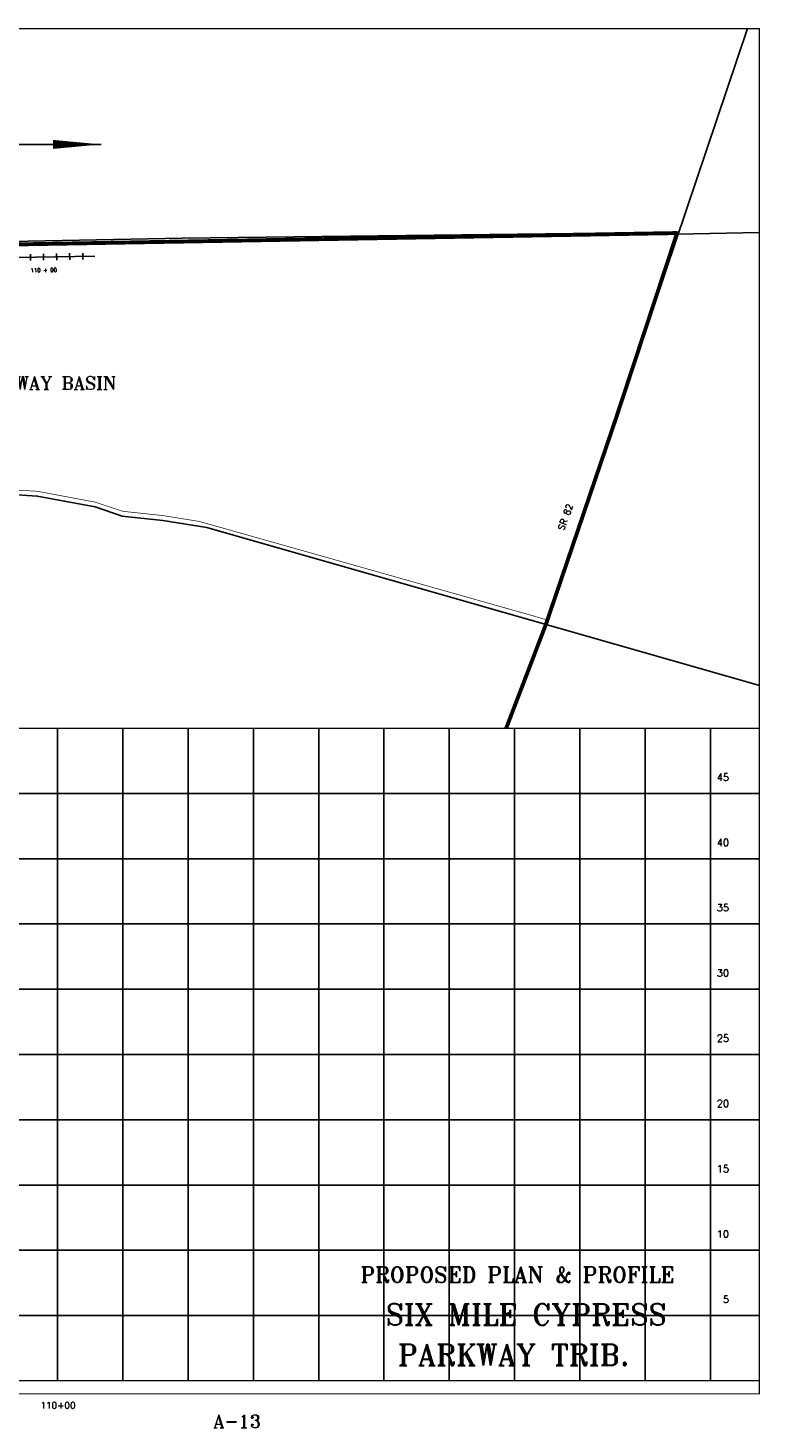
# Model space of a CAD drawing. Extents: x 236772 to 253542, y 822159 to 834586.
# Tile 5 of 5: x 247936 to 253542, y 823859 to 834586. Entities that reach past the tile are written whole.
import ezdxf
from ezdxf.enums import TextEntityAlignment as Align

# ---------------------------------------------------------------- set-up
doc = ezdxf.new("R2010")
doc.units = 0
doc.header["$LTSCALE"] = 800
for name, pattern in [('CENTER', [0]), ('DASHED', [0]), ('STREAM', [0])]:
    doc.linetypes.add(name, pattern=pattern)
doc.layers.get('0').update_dxf_attribs({"linetype": 'CONTINUOUS'})
for name, color, linetype in [('BORDER', 1, 'CONTINUOUS'), ('GRID', 2, 'CONTINUOUS'), ('MAJROADS', 9, 'CONTINUOUS'), ('PLAKES', 5, 'CONTINUOUS'), ('STATIONS', 7, 'CONTINUOUS'), ('SUBBASINS', 6, 'DASHED'), ('SURVCENTER', 7, 'CENTER'), ('TEXT', 7, 'CONTINUOUS'), ('WSHEDS', 11, 'CONTINUOUS')]:
    doc.layers.add(name, color=color, linetype=linetype)
doc.styles.get("Standard").update_dxf_attribs({"font": 'ROMANT'})

# ---------------------------------------------------------------- blocks, each defined once
blk = doc.blocks.new('FCSTCK')
at = {"layer": 'SURVCENTER', "color": 0}
blk.add_line((0, -0.5), (0, 0.5), dxfattribs=at)
blk = doc.blocks.new('FCSTA')
at = {"color": 0}
blk.add_attdef('FCSTA', text='', height=1, dxfattribs=at).set_placement((0, 0), align=Align.MIDDLE)

msp = doc.modelspace()

# ---------------------------------------------------------------- linework, layer by layer
at = {"layer": 'BORDER', "color": 0, "const_width": 10}
msp.add_lwpolyline([(236787, 824121), (253537, 824121), (253537, 834581), (236787, 834581)], close=True, dxfattribs=at)
for points in [[(236787, 829221), (253537, 829221)], [(236787, 824221), (253537, 824221)]]:
    msp.add_lwpolyline(points, dxfattribs=at)
at = {"layer": 'GRID', "color": 0}
for points in [[(248162, 824221), (248162, 829221)], [(248662, 824221), (248662, 829221)], [(249162, 824221), (249162, 829221)], [(249662, 824221), (249662, 829221)], [(250162, 824221), (250162, 829221)], [(250662, 824221), (250662, 829221)], [(251162, 824221), (251162, 829221)], [(251662, 824221), (251662, 829221)], [(252162, 824221), (252162, 829221)], [(252662, 824221), (252662, 829221)], [(253162, 824221), (253162, 829221)], [(236787, 828721), (253537, 828721)], [(236787, 828221), (253537, 828221)], [(236787, 827721), (253537, 827721)], [(236787, 827221), (253537, 827221)], [(236787, 826721), (253537, 826721)], [(236787, 826221), (253537, 826221)], [(236787, 825721), (253537, 825721)], [(236787, 825221), (253537, 825221)], [(236787, 824721), (253537, 824721)]]:
    msp.add_lwpolyline(points, dxfattribs=at)
at = {"layer": 'MAJROADS', "color": 0}
for points in [[(251601, 829221), (251960, 830172), (253445, 834581)], [(253537, 833020), (252904, 833006), (252536, 833017), (251262, 833002), (249116, 832976), (246359, 832921), (243788, 832849)], [(253537, 829549), (249304, 830759), (248968, 830813), (248658, 830846), (248449, 830916), (248006, 830999), (247778, 831013), (247273, 830996), (247073, 831006), (246603, 830939), (246142, 830836), (243765, 830207), (239927, 829221)]]:
    msp.add_lwpolyline(points, dxfattribs=at)
at = {"layer": 'PLAKES', "color": 0, "linetype": 'STREAM'}
msp.add_lwpolyline([(243935, 832760), (248448, 832838)], dxfattribs=at)
at = {"layer": 'SUBBASINS', "color": 0, "linetype": 'DASHED', "const_width": 5}
msp.add_lwpolyline([(246359, 832921), (249116, 832976), (251262, 833002), (252536, 833017), (252904, 833006), (252914, 833007), (252915, 833007), (251960, 830172), (251914, 830050), (251776, 830090), (249249, 830805), (248970, 830850), (248661, 830883), (248451, 830953), (248009, 831036), (247781, 831050)], dxfattribs=at)
at = {"layer": 'TEXT', "color": 0}
msp.add_line((248495, 833694), (247368, 833694), dxfattribs=at)
msp.add_lwpolyline([(248495, 833694, 0, 68.6, 0), (248128, 833694, 68.6, 68.6, 0)], format="xyseb", dxfattribs=at)
at = {"layer": 'WSHEDS', "color": 0, "const_width": 30}
for points in [[(236787, 833523), (237294, 833154), (237946, 832794), (238193, 832730), (238460, 832691), (239764, 832714), (243733, 832857), (252912, 833015)], [(252904, 833006), (252437, 831590), (251902, 830016), (251598, 829221)]]:
    msp.add_lwpolyline(points, dxfattribs=at)

# ---------------------------------------------------------------- block references
at = {"layer": 'STATIONS', "color": 0, "rotation": 1}
for p, xscale, yscale, zscale in [((247955, 832829), 50, 50, 50), ((248055, 832831), 50, 50, 50), ((248055, 832831), 30, 30, 30), ((248155, 832833), 50, 50, 50), ((248255, 832835), 50, 50, 50), ((248355, 832836), 50, 50, 50)]:
    msp.add_blockref('FCSTCK', p, dxfattribs=dict(at, xscale=xscale, yscale=yscale, zscale=zscale))
at = {"layer": 'STATIONS', "color": 0, "xscale": 30, "yscale": 30, "zscale": 30, "rotation": 1}
msp.add_blockref('FCSTA', (248056, 832731), dxfattribs=at).add_auto_attribs({'FCSTA': '110 + 00'})

# ---------------------------------------------------------------- texts
at = {"layer": 'MAJROADS', "color": 0}
msp.add_text('SR 82', height=50, rotation=70, dxfattribs=at).set_placement((252039, 830733))
at = {"layer": 'TEXT', "color": 0}
msp.add_text(' SIX MILE CYPRESS PARKWAY BASIN  ', height=100, dxfattribs=at).set_placement((246010, 831815))
for s, height, p in [('45', 55, (253305, 828818)), ('40', 55, (253305, 828318)), ('35', 55, (253305, 827818)), ('30', 55, (253305, 827318)), ('25', 55, (253305, 826818)), ('20', 55, (253305, 826318)), ('15', 55, (253305, 825818)), ('10', 55, (253305, 825318)), ('PROPOSED PLAN & PROFILE', 120, (252888, 824974)), ('SIX MILE CYPRESS ', 162.5, (252938, 824648)), ('5', 55, (253305, 824818)), (' PARKWAY TRIB.', 162.5, (252544, 824339))]:
    msp.add_text(s, height=height, dxfattribs=at).set_placement(p, align=Align.RIGHT)
for s, height, p in [('110+00', 50, (248165, 824008)), ('A-13', 100, (249537, 823861))]:
    msp.add_text(s, height=height, dxfattribs=at).set_placement(p, align=Align.CENTER)

doc.saveas('drawing.dxf')
